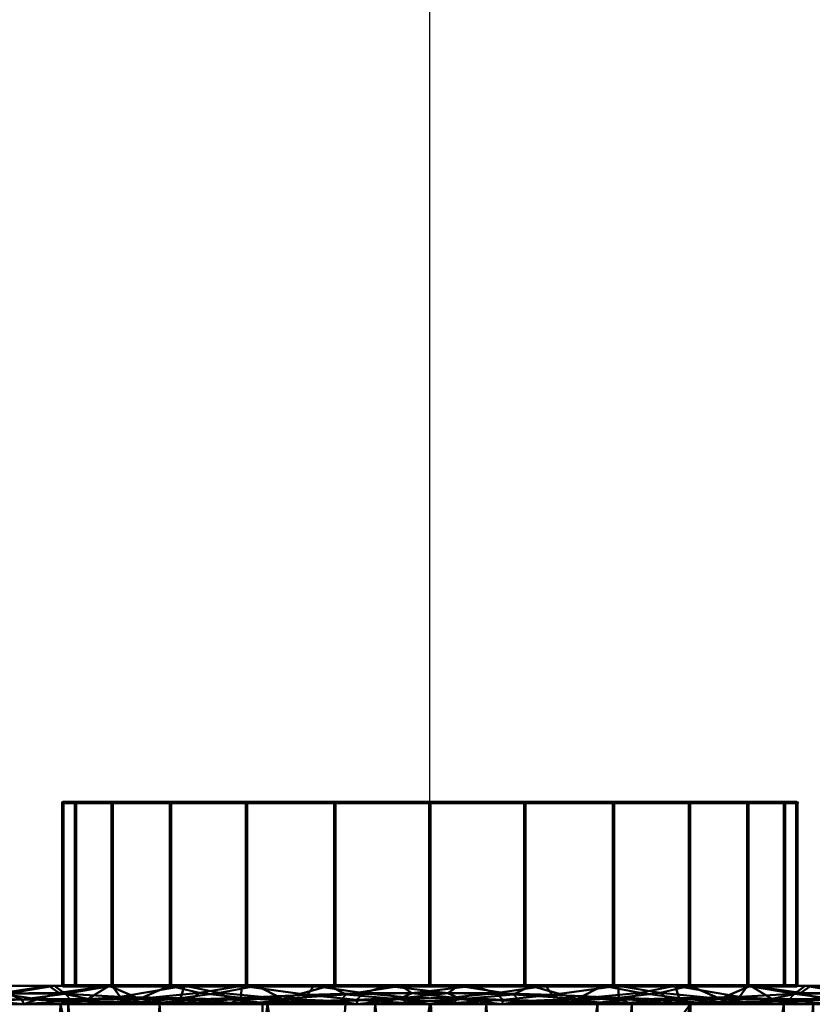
# Model space of a CAD drawing. Header units: millimetres. Extents: x -131 to 26, y -26 to 122.
# Tile 3 of 3: x -11 to 10, y -6 to 21. Entities that reach past the tile are written whole.
import ezdxf

# ---------------------------------------------------------------- set-up
doc = ezdxf.new("R2010")
doc.units = ezdxf.units.MM
doc.layers.add('P-SANR-FIXT', color=6, linetype='Continuous', lineweight=30)

# ---------------------------------------------------------------- blocks, each defined once
blk = doc.blocks.new('FFAST707-501500BV0 - 3D_FFAST707-501500BV0_D0_ipt-111698-View 1')
at = {"layer": 'P-SANR-FIXT', "lineweight": 40}
mesh = blk.add_polyface(dxfattribs=at)
corners = [(-5.152620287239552, 25.3609724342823, -0.1740022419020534), (-3.706803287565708, 25.49973576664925, -0.07773168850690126), (-3.332915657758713, 25.72193332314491, -0.2569764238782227), (-0.607125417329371, 25.88223422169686, -0.1863078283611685), (-1.79641233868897, 25.89631175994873, -0.300661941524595), (-2.000578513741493, 25.75199144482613, -0.1240012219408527), (-7.909918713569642, 24.6204925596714, -0.1529310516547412), (-8.825074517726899, 24.13120783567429, -0.03929769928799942), (-7.375706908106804, 24.61491059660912, -0.04010459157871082), (-6.515691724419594, 24.99896010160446, -0.1280353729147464), (-5.405290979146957, 25.12866012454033, -0.04325876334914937), (-1.969983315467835, 24.25194219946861), (-0.7063275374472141, 25.69628990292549, -0.04440621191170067), (0.8512197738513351, 25.83304118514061, -0.1400710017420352), (-5.12799311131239, 24.95084803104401, -0.4999999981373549), (-6.27588134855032, 25.19284134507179, -0.3106998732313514), (-8.73965890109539, 23.92612633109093, -0.4999999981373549), (-9.314539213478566, 24.11989402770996, -0.1488555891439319), (-9.473683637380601, 23.09401414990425), (-7.879933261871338, 24.25194219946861), (-5.909949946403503, 24.25194219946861), (-7.096750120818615, 25.01271970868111, -0.4999999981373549), (-3.939966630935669, 24.25194219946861), (0.4900641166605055, 25.95532432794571, -0.3039243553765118), (-1.190478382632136, 24.82710694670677, -0.4999999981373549), (-3.159235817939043, 24.88897862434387, -0.4999999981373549), (6.873668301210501e-15, 24.25194219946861), (-10.10795179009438, 23.91344996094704, -0.3087263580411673)]
mesh.append_faces([[corners[k] for k in face] for face in [(11, 1, 22), (25, 4, 24)]], dxfattribs={"vtx0": -1, "vtx1": -1})
mesh.append_faces([[corners[k] for k in face] for face in [(0, 1, 2), (3, 4, 5), (6, 7, 8), (9, 8, 10), (5, 4, 2), (1, 11, 5), (3, 12, 13), (2, 14, 0), (9, 15, 6), (0, 10, 1), (6, 16, 17), (8, 7, 19), (7, 6, 17), (10, 0, 9), (9, 6, 8), (10, 8, 20), (9, 0, 15), (14, 15, 0), (6, 15, 21), (1, 5, 2), (10, 22, 1), (4, 23, 24), (23, 4, 3), (2, 4, 25), (3, 5, 12), (11, 12, 5), (16, 27, 17)]], dxfattribs={"vtx0": -1, "vtx1": -1, "vtx2": -1})
mesh.append_faces([[corners[k] for k in face] for face in [(8, 19, 20), (15, 14, 21), (2, 25, 14), (12, 11, 26), (6, 21, 16)]], dxfattribs={"vtx0": -1, "vtx2": -1})
mesh.append_faces([[corners[k] for k in face] for face in [(18, 19, 7), (20, 22, 10)]], dxfattribs={"vtx1": -1, "vtx2": -1})
mesh = blk.add_polyface(dxfattribs=at)
corners = [(6.341493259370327, 24.91245784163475, -0.04481952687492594), (7.839424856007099, 24.50750209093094, -0.05645711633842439), (6.794794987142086, 24.96696714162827, -0.1693481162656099), (7.879933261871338, 24.25194219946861), (9.473683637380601, 23.09401414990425), (0.8512197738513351, 25.83304118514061, -0.1400710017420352), (1.969983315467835, 24.25194219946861), (2.460696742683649, 25.66572763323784, -0.08808384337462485), (8.440799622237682, 24.48562615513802, -0.1995619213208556), (9.76243554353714, 23.88051002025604, -0.09918748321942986), (2.747036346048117, 24.70336586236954, -0.4999999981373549), (0.77827891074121, 24.76523754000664, -0.4999999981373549), (2.280284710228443, 25.84113253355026, -0.2654012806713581), (9.93911898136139, 23.97146104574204, -0.2826322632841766), (6.684550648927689, 24.5796247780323, -0.4999999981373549), (5.429073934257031, 25.26011785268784, -0.130595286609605), (5.734392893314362, 25.32386759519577, -0.3162376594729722), (4.013575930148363, 25.5456745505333, -0.1520254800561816), (0.4900641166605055, 25.95532432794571, -0.3039243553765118), (-0.607125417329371, 25.88223422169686, -0.1863078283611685), (-0.7063275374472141, 25.69628990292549, -0.04440621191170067), (6.873668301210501e-15, 24.25194219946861), (4.715793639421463, 24.64149418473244, -0.4999999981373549), (-1.190478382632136, 24.82710694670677, -0.4999999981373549), (4.523591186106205, 25.29303508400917, -0.03932481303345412), (3.939966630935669, 24.25194219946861), (8.653308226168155, 24.5177531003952, -0.4999999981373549), (5.909949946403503, 24.25194219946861)]
mesh.append_faces([[corners[k] for k in face] for face in [(23, 18, 11), (3, 0, 27), (6, 5, 21)]], dxfattribs={"vtx0": -1, "vtx1": -1})
mesh.append_faces([[corners[k] for k in face] for face in [(0, 1, 2), (0, 3, 1), (5, 6, 7), (8, 1, 9), (9, 13, 8), (8, 14, 2), (15, 16, 17), (5, 12, 18), (7, 17, 12), (18, 19, 5), (5, 20, 21), (7, 12, 5), (18, 12, 11), (17, 10, 12), (24, 7, 25), (1, 4, 9), (26, 8, 13), (1, 8, 2), (24, 27, 0), (2, 15, 0), (15, 24, 0), (15, 2, 16), (24, 15, 17), (14, 16, 2), (17, 16, 22), (7, 24, 17)]], dxfattribs={"vtx0": -1, "vtx1": -1, "vtx2": -1})
mesh.append_faces([[corners[k] for k in face] for face in [(1, 3, 4), (17, 22, 10), (16, 14, 22), (24, 25, 27)]], dxfattribs={"vtx0": -1, "vtx2": -1})
mesh.append_faces([[corners[k] for k in face] for face in [(10, 11, 12), (26, 14, 8), (6, 25, 7)]], dxfattribs={"vtx1": -1, "vtx2": -1})
mesh = blk.add_polyface(dxfattribs=at)
corners = [(12.4740705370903, 22.63525536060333, -0.1379701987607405), (12.66118325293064, 20.77816032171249), (14.17413028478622, 21.42995783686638, -0.0389040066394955), (18.25671970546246, 18.16729020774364, -0.07035368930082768), (17.21088964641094, 19.32180617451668, -0.1699684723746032), (16.93892450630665, 19.33251818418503, -0.04331648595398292), (16.12769359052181, 20.18423082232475, -0.129843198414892), (15.42787030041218, 20.55009239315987, -0.04035898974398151), (14.97659651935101, 21.08171419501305, -0.1529633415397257), (16.38421863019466, 20.14137369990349, -0.3131491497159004), (18.51179475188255, 18.16305831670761, -0.2520848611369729), (16.51050316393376, 18.57971393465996, -0.4999999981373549), (13.74723728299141, 21.89579059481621, -0.1465627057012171), (13.05180257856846, 22.44310911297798, -0.3096075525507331), (11.06743287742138, 21.93608610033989), (11.12199213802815, 23.3187801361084, -0.1291162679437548), (14.2549336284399, 19.62023227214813), (9.93911898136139, 23.97146104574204, -0.2826322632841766), (11.50208794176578, 23.26805421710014, -0.2943262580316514), (10.22474721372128, 23.33014617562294, -0.4999999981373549), (11.79618676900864, 22.14253697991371, -0.4999999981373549), (15.84868286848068, 18.46230535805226), (14.93906474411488, 19.76732313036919, -0.4999999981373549), (17.44243324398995, 17.30437844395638), (13.36762518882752, 20.95493005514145, -0.4999999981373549), (9.76243554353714, 23.88051002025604, -0.09918748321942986), (8.653308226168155, 24.5177531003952, -0.4999999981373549), (9.473683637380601, 23.09401414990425)]
mesh.append_faces([[corners[k] for k in face] for face in [(1, 0, 14), (24, 8, 22), (14, 25, 27)]], dxfattribs={"vtx0": -1, "vtx1": -1})
mesh.append_faces([[corners[k] for k in face] for face in [(0, 1, 2), (3, 4, 5), (6, 7, 5), (7, 8, 2), (6, 9, 8), (10, 11, 4), (12, 13, 0), (14, 0, 15), (2, 12, 0), (17, 18, 19), (13, 20, 18), (7, 2, 16), (2, 8, 12), (5, 4, 6), (6, 8, 7), (5, 7, 21), (6, 4, 9), (11, 9, 4), (8, 9, 22), (12, 24, 13), (8, 24, 12), (18, 0, 13), (17, 25, 15), (15, 0, 18), (17, 15, 18), (15, 25, 14)]], dxfattribs={"vtx0": -1, "vtx1": -1, "vtx2": -1})
mesh.append_faces([[corners[k] for k in face] for face in [(7, 16, 21), (9, 11, 22)]], dxfattribs={"vtx0": -1, "vtx2": -1})
mesh.append_faces([[corners[k] for k in face] for face in [(1, 16, 2), (21, 23, 5), (24, 20, 13), (20, 19, 18), (19, 26, 17)]], dxfattribs={"vtx1": -1, "vtx2": -1})
mesh = blk.add_polyface(dxfattribs=at)
corners = [(25.4999991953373, -5.659292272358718e-15), (20.62993399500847, 14.98852348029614), (7.879933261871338, 24.25194219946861), (-7.879933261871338, 24.25194219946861), (-20.62993399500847, 14.98852348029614), (-25.4999991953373, -3.122849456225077e-15), (-20.62993399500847, -14.98852348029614), (-7.879933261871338, -24.25194219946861), (7.879933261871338, -24.25194219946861), (20.62993399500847, -14.98852348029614), (4.564726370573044, 16.8941790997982), (9.641893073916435, 14.60424233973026), (13.74313483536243, 10.83403165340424), (16.45126577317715, 5.967062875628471), (17.49312396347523, 0.490514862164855), (16.76017792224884, -5.034524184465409), (14.33022086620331, -10.0446380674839), (10.44531764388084, -14.04084558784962), (5.499562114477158, -16.61339250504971), (-3.383959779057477e-14, -17.5000003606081), (-2.30237624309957, -17.34788391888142), (-4.564726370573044, -16.8941790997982), (-10.06625511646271, -14.3150453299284), (-14.35320729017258, -10.01176398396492), (-16.91257823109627, -4.496075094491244), (-17.43032006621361, 1.560110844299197), (-15.84625183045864, 7.426054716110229), (-12.34800514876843, 12.40067612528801), (-7.365506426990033, 15.8744863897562), (-1.488320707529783, 17.43659693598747)]
mesh.append_faces([[corners[k] for k in face] for face in [(15, 0, 14), (12, 1, 11), (21, 7, 20), (23, 6, 22), (27, 4, 26)]], dxfattribs={"vtx0": -1, "vtx1": -1})
mesh.append_faces([[corners[k] for k in face] for face in [(9, 16, 17, 8), (8, 18, 19, 7), (8, 17, 18), (11, 1, 2, 10), (7, 21, 22, 6), (6, 23, 24, 5), (5, 25, 26, 4)]], dxfattribs={"vtx0": -1, "vtx2": -1})
mesh.append_faces([[corners[k] for k in face] for face in [(12, 13, 1), (19, 20, 7), (28, 29, 3), (24, 25, 5)]], dxfattribs={"vtx1": -1, "vtx2": -1})
mesh.append_faces([[corners[k] for k in face] for face in [(15, 16, 9, 0), (13, 14, 0, 1), (29, 10, 2, 3), (27, 28, 3, 4)]], dxfattribs={"vtx1": -1, "vtx3": -1})
mesh = blk.add_polyface(dxfattribs=at)
corners = [(-18.21572588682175, 18.43047704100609, -0.2184928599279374), (-16.59584838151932, 19.79218761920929, -0.1237562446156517), (-16.55914436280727, 19.99369693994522, -0.3054755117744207), (-11.75144590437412, 23.14321399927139, -0.2945159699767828), (-12.53732635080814, 22.52639572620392, -0.08594641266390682), (-10.68440075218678, 23.53290451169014, -0.1379098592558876), (-15.51537744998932, 20.73213524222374, -0.1933801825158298), (-15.31129402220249, 19.57975509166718, -0.4999999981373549), (-15.84868286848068, 18.46230535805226), (-15.52146696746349, 20.49814925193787, -0.04701534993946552), (-10.10795179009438, 23.91344996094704, -0.3087263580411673), (-14.50502396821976, 21.52976324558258, -0.3042606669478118), (-14.31445375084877, 21.52131081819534, -0.1400685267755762), (-13.29208474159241, 22.28836065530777, -0.2839758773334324), (-8.825074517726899, 24.13120783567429, -0.03929769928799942), (-9.314539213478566, 24.11989402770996, -0.1488555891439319), (-16.95420223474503, 18.493161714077, -0.4999999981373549), (-18.59711158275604, 17.40656833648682, -0.4999999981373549), (-12.66118325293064, 20.77816032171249), (-9.473683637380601, 23.09401414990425), (-11.06743287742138, 21.93608610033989), (-12.02547646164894, 21.75293957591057, -0.4999999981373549), (-18.14591047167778, 18.24661630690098, -0.05787167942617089), (-10.38256824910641, 22.83953295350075, -0.4999999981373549), (-13.66838467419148, 20.66634846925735, -0.4999999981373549), (-8.73965890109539, 23.92612633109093, -0.4999999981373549), (-14.2549336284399, 19.62023227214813), (-17.44243324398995, 17.30437844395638), (-19.03618361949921, 16.1464515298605)]
mesh.append_faces([[corners[k] for k in face] for face in [(19, 5, 20), (24, 13, 21), (23, 10, 25), (18, 12, 26)]], dxfattribs={"vtx0": -1, "vtx1": -1})
mesh.append_faces([[corners[k] for k in face] for face in [(0, 1, 2), (3, 4, 5), (2, 6, 7), (1, 8, 9), (5, 10, 3), (11, 12, 13), (14, 15, 5), (12, 6, 9), (12, 18, 4), (5, 19, 14), (21, 13, 3), (1, 0, 22), (11, 13, 24), (3, 13, 4), (20, 5, 4), (4, 13, 12), (5, 15, 10), (3, 10, 23), (2, 1, 6), (6, 12, 11), (7, 6, 11), (9, 6, 1), (12, 9, 26), (1, 22, 8), (0, 2, 16)]], dxfattribs={"vtx0": -1, "vtx1": -1, "vtx2": -1})
mesh.append_faces([[corners[k] for k in face] for face in [(0, 16, 17), (3, 23, 21), (11, 24, 7)]], dxfattribs={"vtx0": -1, "vtx2": -1})
mesh.append_faces([[corners[k] for k in face] for face in [(7, 16, 2), (18, 20, 4), (27, 8, 22, 28), (8, 26, 9)]], dxfattribs={"vtx1": -1, "vtx2": -1})
mesh = blk.add_polyface(dxfattribs=at)
corners = [(4.427534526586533, 16.38642825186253, 13.67491929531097), (4.461832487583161, 16.51336567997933, 10.25618947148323), (4.496130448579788, 16.64030310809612, 6.837459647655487), (4.530428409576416, 16.76724053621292, 3.418729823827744), (4.564726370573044, 16.8941790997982), (-1.488320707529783, 17.43659693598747), (-7.365506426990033, 15.8744863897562), (-12.34800514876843, 12.40067612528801), (-15.84625183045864, 7.426054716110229), (-17.43032006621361, 1.560110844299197), (-16.91257823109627, -4.496075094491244), (-14.35320729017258, -10.01176398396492), (-10.06625511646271, -14.3150453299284), (-4.564726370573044, -16.8941790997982), (-4.434305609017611, -16.4114880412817, 13.00000023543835), (-4.303884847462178, -15.9287969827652, 26.0000004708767), (-4.173464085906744, -15.4461059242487, 38.99999957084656), (-4.043043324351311, -14.96341486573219, 52.00000094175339), (-8.539927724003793, -12.93520926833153, 52.00000094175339), (-12.17269449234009, -9.595598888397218, 52.00000094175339), (-14.57114570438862, -5.285047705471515, 52.00000094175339), (-15.49391028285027, -0.434452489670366, 52.00000094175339), (-14.84465962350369, 4.459382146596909, 52.00000094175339), (-12.69230871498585, 8.896926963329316, 52.00000094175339), (-9.251482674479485, 12.43624013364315, 52.00000094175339), (-4.870838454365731, 14.71478587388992, 52.00000094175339), (9.094935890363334e-15, 15.49999980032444, 52.00000094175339), (2.039247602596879, 15.36526851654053, 52.00000094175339), (4.043043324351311, 14.96341486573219, 52.00000094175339), (4.050256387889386, 14.99011086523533, 51.2810313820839), (4.057469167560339, 15.01680572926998, 50.5620618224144), (4.064682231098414, 15.04350172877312, 49.84309680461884), (4.071895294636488, 15.07019659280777, 49.12412724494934), (3.2392204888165, 15.26024335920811, 49.39368292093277), (2.418934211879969, 15.40369958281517, 49.59570093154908), (1.606357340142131, 15.50408748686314, 49.73586770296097), (0.7992455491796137, 15.56338505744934, 49.81874781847), (-2.02388781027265e-11, 15.58283563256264, 49.8462670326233), (-7.075116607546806, 13.98331707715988, 47.54554899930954), (-11.80725418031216, 10.60058955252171, 42.43992404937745), (-14.02631840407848, 7.836269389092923, 37.26105229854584), (-14.77482831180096, 6.697014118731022, 33.23419961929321), (-14.83755840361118, 6.865912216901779, 29.92274885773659), (-14.30494874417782, 8.21057032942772, 26.16152086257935), (-12.29774477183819, 11.28540762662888, 21.02973698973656), (-8.073880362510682, 14.84241253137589, 15.69636317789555), (-4.492517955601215, 16.3672399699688, 13.71231367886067), (6.32410478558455e-12, 17.00591260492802, 12.84626802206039), (0.8685714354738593, 16.9825094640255, 12.87763874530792), (1.745794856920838, 16.91119750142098, 12.972151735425), (2.629652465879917, 16.79021219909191, 13.13285572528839), (3.522323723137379, 16.61673759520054, 13.36512829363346), (1.53820283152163, 17.16538801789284), (-4.426913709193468, 16.6555410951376), (-9.856755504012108, 14.13758068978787), (-13.76848416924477, 6.678154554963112, 52.00000094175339), (-10.97189569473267, 10.66658411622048, 52.00000094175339), (-7.061160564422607, 13.57551357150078, 52.00000094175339), (1.01962380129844, 15.43263359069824, 52.00000094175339), (3.041145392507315, 15.16434169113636, 52.00000094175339), (2.01264584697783, 15.4538941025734, 49.66578204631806), (-3.537558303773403, 14.78307635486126, 48.69590574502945), (-9.441185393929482, 12.29195274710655, 44.99273425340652), (-12.91678629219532, 9.218429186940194, 39.85048817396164), (-6.283198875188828, 15.60482625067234, 14.70433842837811), (-2.246258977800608, 16.68657685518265, 13.27929028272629), (0.0249410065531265, 17.30099247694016), (3.542094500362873, 15.06387884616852, 52.00000094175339), (1.529435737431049, 15.39895105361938, 52.00000094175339), (-11.83210163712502, 9.781755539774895, 52.00000094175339), (-5.965999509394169, 14.14514972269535, 52.00000094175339), (0.5098119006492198, 15.46631726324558, 52.00000094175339), (2.540196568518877, 15.2648045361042, 52.00000094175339), (-10.62421978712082, 11.44627171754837, 43.71632688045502), (-5.306337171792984, 14.38319728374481, 48.1207273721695), (-8.258151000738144, 13.13763491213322, 46.26914162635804), (0.7647178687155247, 15.44947599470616, 52.00000094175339), (-6.190726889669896, 14.18325718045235, 47.83313591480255), (-4.421947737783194, 14.5831362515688, 48.40831882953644), (-4.864142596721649, 14.48316619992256, 48.26452310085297), (-5.418419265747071, 14.42996836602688, 52.00000094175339), (-10.11168861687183, 11.55141155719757, 52.00000094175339), (-10.18581199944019, 13.06391007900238, 18.36304951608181), (3.655557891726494, 15.16522054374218, 49.25890281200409), (0.3996227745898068, 15.57311034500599, 49.83250515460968), (-8.156321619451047, 13.00587628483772, 52.00000094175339), (-2.435419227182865, 15.10739340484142, 52.00000094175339), (1.202801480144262, 15.53373683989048, 49.77730776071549), (2.829077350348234, 15.33197203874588, 49.49468965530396), (-3.653129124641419, 14.91108907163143, 52.00000094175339), (-4.261983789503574, 14.81293804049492, 52.00000094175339), (1.274529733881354, 15.41579232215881, 52.00000094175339), (-3.979752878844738, 14.68310630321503, 48.55211455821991), (-1.768779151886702, 15.18295656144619, 49.27108865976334), (-2.653168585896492, 14.98301645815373, 48.98349720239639), (-2.210973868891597, 15.08298650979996, 49.12729293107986), (-3.044274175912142, 15.00924123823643, 52.00000094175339), (-1.217709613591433, 15.30369660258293, 52.00000094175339), (-1.826564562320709, 15.20554443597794, 52.00000094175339), (-0.8843895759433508, 15.38289552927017, 49.55867557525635), (-3.095363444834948, 14.88304640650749, 48.83970147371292), (-1.326584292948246, 15.28292661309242, 49.41488438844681), (-0.6088548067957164, 15.40184876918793, 52.00000094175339), (-0.9132822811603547, 15.35277268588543, 52.00000094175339), (-0.4421947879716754, 15.48286558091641, 49.70247130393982), (-0.3044274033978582, 15.45092371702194, 52.00000094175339), (-14.09712848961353, 9.91336542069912), (-15.63289276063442, -7.253919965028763), (-17.17144914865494, -1.467982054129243)]
mesh.append_faces([[corners[k] for k in face] for face in [(18, 16, 17)]], dxfattribs={"vtx0": -1})
mesh.append_faces([[corners[k] for k in face] for face in [(93, 98, 101), (30, 83, 29), (73, 81, 62), (72, 34, 27), (90, 78, 25), (77, 70, 74), (84, 71, 36), (91, 87, 58), (61, 89, 100), (96, 100, 89), (26, 37, 105), (97, 101, 98), (34, 72, 88), (6, 64, 53), (63, 69, 39), (24, 62, 81), (49, 52, 48), (59, 88, 72), (80, 74, 70), (70, 77, 57), (38, 57, 77), (20, 107, 19), (7, 82, 54), (44, 106, 43), (46, 53, 64), (107, 20, 10), (71, 84, 26), (108, 21, 9), (12, 19, 11), (68, 35, 91), (87, 91, 35), (104, 105, 37), (8, 43, 106)]], dxfattribs={"vtx0": -1, "vtx1": -1})
mesh.append_faces([[corners[k] for k in face] for face in [(83, 67, 29), (41, 9, 22), (18, 12, 15)]], dxfattribs={"vtx0": -1, "vtx1": -1, "vtx2": -1})
mesh.append_faces([[corners[k] for k in face] for face in [(98, 93, 95), (27, 34, 60), (59, 33, 88), (51, 2, 3), (50, 3, 4), (50, 4, 52), (48, 52, 66), (92, 90, 89), (53, 46, 65), (65, 5, 53), (66, 47, 48), (63, 23, 69), (55, 40, 41), (41, 22, 55), (10, 20, 21), (19, 107, 11), (18, 15, 16), (8, 42, 43), (9, 41, 42), (44, 7, 106)]], dxfattribs={"vtx0": -1, "vtx2": -1})
mesh.append_faces([[corners[k] for k in face] for face in [(32, 83, 31), (14, 15, 12, 13)]], dxfattribs={"vtx1": -1})
mesh.append_faces([[corners[k] for k in face] for face in [(96, 86, 94), (95, 94, 86), (30, 31, 83), (102, 105, 104), (84, 37, 26), (92, 78, 90), (66, 5, 47), (75, 62, 24), (86, 98, 95), (56, 81, 73), (78, 79, 25), (103, 102, 99), (50, 51, 3), (68, 27, 35), (45, 64, 6), (49, 50, 52), (60, 35, 27), (63, 40, 23), (59, 67, 33), (99, 101, 97), (38, 75, 57), (24, 85, 75), (61, 92, 89), (44, 82, 7), (21, 22, 9), (80, 25, 74), (18, 19, 12), (97, 103, 99), (87, 36, 58), (94, 100, 96), (55, 23, 40), (69, 56, 39), (6, 54, 45), (8, 9, 42), (76, 58, 36), (79, 74, 25), (73, 39, 56), (83, 33, 67), (71, 76, 36), (65, 47, 5), (85, 57, 75), (82, 45, 54), (104, 99, 102), (108, 10, 21)]], dxfattribs={"vtx1": -1, "vtx2": -1})
mesh.append_faces([[corners[k] for k in face] for face in [(67, 28, 29)]], dxfattribs={"vtx2": -1})
mesh.append_faces([[corners[k] for k in face] for face in [(51, 0, 1, 2)]], dxfattribs={"vtx3": -1})
mesh = blk.add_polyface(dxfattribs=at)
corners = [(4.564726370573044, 16.8941790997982), (4.530428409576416, 16.76724053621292, 3.418729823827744), (4.496130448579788, 16.64030310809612, 6.837459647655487), (4.461832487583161, 16.51336567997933, 10.25618947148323), (4.427534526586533, 16.38642825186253, 13.67491929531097), (9.882262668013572, 13.6177336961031, 17.53363407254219), (12.93217643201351, 10.49493875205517, 21.97319548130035), (14.57461001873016, 7.595454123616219, 27.68924828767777), (14.56721584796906, 7.036809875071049, 34.37779578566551), (12.97807547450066, 9.265805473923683, 40.39529049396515), (9.75866351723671, 12.37933045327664, 45.1560736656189), (4.071895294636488, 15.07019659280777, 49.12412724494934), (4.064682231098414, 15.04350172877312, 49.84309680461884), (4.057469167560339, 15.01680572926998, 50.5620618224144), (4.050256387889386, 14.99011086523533, 51.2810313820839), (4.043043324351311, 14.96341486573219, 52.00000094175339), (8.915814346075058, 12.67904757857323, 52.00000094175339), (12.71279483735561, 8.867629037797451, 52.00000094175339), (14.97971224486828, 3.982236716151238, 52.00000094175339), (15.43829844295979, -1.381638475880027, 52.00000094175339), (14.0352658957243, -6.577332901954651, 52.00000094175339), (10.93687216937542, -10.98338777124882, 52.00000094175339), (6.523840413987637, -14.06020986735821, 52.00000094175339), (1.318293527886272, -15.44383725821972, 52.00000094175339), (-4.043043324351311, -14.96341486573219, 52.00000094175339), (-4.173464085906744, -15.4461059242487, 38.99999957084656), (-4.303884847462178, -15.9287969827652, 26.0000004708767), (-4.434305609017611, -16.4114880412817, 13.00000023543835), (-4.564726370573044, -16.8941790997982), (-2.30237624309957, -17.34788391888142), (0, -17.5000003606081), (5.499562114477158, -16.61339250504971), (10.44531764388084, -14.04084558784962), (14.33022086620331, -10.0446380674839), (16.76017792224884, -5.034524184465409), (17.49312396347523, 0.490514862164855), (16.45126577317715, 5.967062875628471), (13.74313483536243, 10.83403165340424), (9.641893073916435, 14.60424233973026), (7.154898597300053, 15.00208097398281, 15.60427668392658), (6.915279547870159, 13.72476409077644, 47.14010045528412), (10.81430515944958, 10.77333859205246, 52.00000094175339), (13.84625354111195, 6.424932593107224, 52.00000094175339), (8.336971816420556, 13.05204783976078, 46.14808706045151), (9.865059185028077, 11.72619308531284, 52.00000094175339), (9.047817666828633, 12.71568914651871, 45.65208263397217), (7.10330972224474, 15.74921015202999), (6.479428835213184, 13.82123122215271, 52.00000094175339), (11.36836949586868, 10.82256796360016, 42.77568207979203), (7.697621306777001, 13.25013940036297, 52.00000094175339), (10.5635165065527, 11.60094977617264, 43.96588014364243), (8.306717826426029, 12.96459405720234, 52.00000094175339), (7.088525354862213, 13.53568587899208, 52.00000094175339), (7.626125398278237, 13.38840539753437, 46.64409602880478), (5.493587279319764, 14.39748034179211, 48.13211385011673), (6.204433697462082, 14.06112164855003, 47.63610942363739), (5.261235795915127, 14.39232304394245, 52.00000094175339), (5.870332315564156, 14.10677770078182, 52.00000094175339), (4.782741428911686, 14.73383903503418, 48.62811827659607), (4.652139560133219, 14.67786952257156, 52.00000094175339), (12.48606903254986, -8.780360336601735, 52.00000094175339), (3.921067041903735, -14.75202356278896, 52.00000094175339), (15.20900534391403, 1.300299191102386, 52.00000094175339)]
mesh.append_faces([[corners[k] for k in face] for face in [(25, 23, 24), (1, 46, 0)]], dxfattribs={"vtx0": -1})
mesh.append_faces([[corners[k] for k in face] for face in [(22, 32, 21), (40, 52, 53), (35, 19, 34), (32, 22, 31), (42, 8, 17), (49, 53, 52), (38, 5, 37), (6, 37, 5), (36, 18, 35), (46, 39, 38), (34, 20, 33)]], dxfattribs={"vtx0": -1, "vtx1": -1})
mesh.append_faces([[corners[k] for k in face] for face in [(30, 23, 26), (36, 8, 18), (46, 3, 39)]], dxfattribs={"vtx0": -1, "vtx1": -1, "vtx2": -1})
mesh.append_faces([[corners[k] for k in face] for face in [(23, 25, 26), (34, 19, 20), (59, 13, 14), (26, 29, 30), (23, 30, 31), (10, 16, 44), (17, 8, 9), (48, 41, 17), (59, 11, 12), (37, 6, 7), (36, 7, 8)]], dxfattribs={"vtx0": -1, "vtx2": -1})
mesh.append_faces([[corners[k] for k in face] for face in [(33, 20, 60, 21), (46, 1, 2, 3)]], dxfattribs={"vtx0": -1, "vtx3": -1})
mesh.append_faces([[corners[k] for k in face] for face in [(15, 59, 14)]], dxfattribs={"vtx1": -1})
mesh.append_faces([[corners[k] for k in face] for face in [(51, 16, 43), (57, 47, 55), (22, 61, 31), (62, 19, 35), (56, 57, 54), (49, 51, 43), (42, 18, 8), (47, 52, 40), (32, 33, 21), (45, 43, 16), (43, 53, 49), (12, 13, 59), (48, 50, 41), (44, 41, 50), (10, 45, 16), (58, 11, 59), (40, 55, 47), (54, 58, 56), (9, 48, 17), (50, 10, 44), (36, 37, 7), (59, 56, 58), (61, 23, 31), (55, 54, 57), (39, 5, 38), (18, 62, 35)]], dxfattribs={"vtx1": -1, "vtx2": -1})
mesh.append_faces([[corners[k] for k in face] for face in [(27, 28, 29, 26), (3, 4, 39)]], dxfattribs={"vtx2": -1})
mesh = blk.add_polyface(dxfattribs=at)
corners = [(18.21572588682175, -18.43047704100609, -0.2184928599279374), (16.59584838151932, -19.79218761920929, -0.1237562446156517), (16.55914436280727, -19.99369693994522, -0.3054755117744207), (11.75144590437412, -23.14321399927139, -0.2945159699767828), (12.53732635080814, -22.52639572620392, -0.08594641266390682), (10.68440075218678, -23.53290451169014, -0.1379098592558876), (15.51537744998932, -20.73213524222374, -0.1933801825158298), (15.31129402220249, -19.57975509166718, -0.4999999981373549), (15.84868286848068, -18.46230535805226), (15.52146696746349, -20.49814925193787, -0.04701534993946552), (10.10795179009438, -23.91344996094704, -0.3087263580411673), (14.50502396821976, -21.52976324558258, -0.3042606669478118), (14.31445375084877, -21.52131081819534, -0.1400685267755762), (13.29208474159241, -22.28836065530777, -0.2839758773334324), (8.825074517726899, -24.13120783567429, -0.03929769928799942), (9.314539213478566, -24.11989402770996, -0.1488555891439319), (12.66118325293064, -20.77816032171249), (9.473683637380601, -23.09401414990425), (11.06743287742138, -21.93608610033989), (12.02547646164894, -21.75293957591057, -0.4999999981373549), (18.14591047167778, -18.24661630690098, -0.05787167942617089), (16.95420223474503, -18.493161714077, -0.4999999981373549), (10.38256824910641, -22.83953295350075, -0.4999999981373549), (13.66838467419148, -20.66634846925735, -0.4999999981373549), (8.73965890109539, -23.92612633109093, -0.4999999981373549), (14.2549336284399, -19.62023227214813), (17.44243324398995, -17.30437844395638), (19.03618361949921, -16.1464515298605)]
mesh.append_faces([[corners[k] for k in face] for face in [(17, 5, 18), (23, 13, 19), (22, 10, 24), (16, 12, 25)]], dxfattribs={"vtx0": -1, "vtx1": -1})
mesh.append_faces([[corners[k] for k in face] for face in [(0, 1, 2), (3, 4, 5), (2, 6, 7), (1, 8, 9), (5, 10, 3), (11, 12, 13), (14, 15, 5), (12, 6, 9), (12, 16, 4), (5, 17, 14), (19, 13, 3), (1, 0, 20), (11, 13, 23), (3, 13, 4), (18, 5, 4), (4, 13, 12), (5, 15, 10), (24, 10, 15), (3, 10, 22), (2, 1, 6), (6, 12, 11), (7, 6, 11), (9, 6, 1), (12, 9, 25), (1, 20, 8), (0, 2, 21)]], dxfattribs={"vtx0": -1, "vtx1": -1, "vtx2": -1})
mesh.append_faces([[corners[k] for k in face] for face in [(3, 22, 19), (11, 23, 7)]], dxfattribs={"vtx0": -1, "vtx2": -1})
mesh.append_faces([[corners[k] for k in face] for face in [(7, 21, 2), (16, 18, 4), (26, 8, 20, 27), (8, 25, 9)]], dxfattribs={"vtx1": -1, "vtx2": -1})
mesh = blk.add_polyface(dxfattribs=at)
corners = [(-12.4740705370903, -22.63525536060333, -0.1379701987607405), (-12.66118325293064, -20.77816032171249), (-14.17413028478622, -21.42995783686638, -0.0389040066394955), (-18.25671970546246, -18.16729020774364, -0.07035368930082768), (-17.21088964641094, -19.32180617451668, -0.1699684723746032), (-16.93892450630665, -19.33251818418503, -0.04331648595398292), (-16.12769359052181, -20.18423082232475, -0.129843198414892), (-15.42787030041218, -20.55009239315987, -0.04035898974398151), (-14.97659651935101, -21.08171419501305, -0.1529633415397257), (-16.38421863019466, -20.14137369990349, -0.3131491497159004), (-18.51179475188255, -18.16305831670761, -0.2520848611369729), (-16.51050316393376, -18.57971393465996, -0.4999999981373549), (-11.12199213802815, -23.3187801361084, -0.1291162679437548), (-9.76243554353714, -23.88051002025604, -0.09918748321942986), (-11.06743287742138, -21.93608610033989), (-13.74723728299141, -21.89579059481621, -0.1465627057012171), (-13.05180257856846, -22.44310911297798, -0.3096075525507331), (-14.2549336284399, -19.62023227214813), (-9.93911898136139, -23.97146104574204, -0.2826322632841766), (-11.50208794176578, -23.26805421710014, -0.2943262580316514), (-10.22474721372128, -23.33014617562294, -0.4999999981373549), (-11.79618676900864, -22.14253697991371, -0.4999999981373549), (-15.84868286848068, -18.46230535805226), (-14.93906474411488, -19.76732313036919, -0.4999999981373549), (-17.44243324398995, -17.30437844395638), (-13.36762518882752, -20.95493005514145, -0.4999999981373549), (-9.473683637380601, -23.09401414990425)]
mesh.append_faces([[corners[k] for k in face] for face in [(1, 0, 14), (25, 8, 23)]], dxfattribs={"vtx0": -1, "vtx1": -1})
mesh.append_faces([[corners[k] for k in face] for face in [(0, 1, 2), (3, 4, 5), (6, 7, 5), (7, 8, 2), (6, 9, 8), (10, 11, 4), (12, 13, 14), (15, 16, 0), (14, 0, 12), (2, 15, 0), (18, 19, 20), (16, 21, 19), (7, 2, 17), (2, 8, 15), (5, 4, 6), (6, 8, 7), (5, 7, 22), (6, 4, 9), (11, 9, 4), (8, 9, 23), (5, 24, 3), (15, 25, 16), (8, 25, 15), (19, 0, 16), (18, 13, 12), (12, 0, 19), (18, 12, 19)]], dxfattribs={"vtx0": -1, "vtx1": -1, "vtx2": -1})
mesh.append_faces([[corners[k] for k in face] for face in [(7, 17, 22), (9, 11, 23)]], dxfattribs={"vtx0": -1, "vtx2": -1})
mesh.append_faces([[corners[k] for k in face] for face in [(1, 17, 2), (22, 24, 5), (25, 21, 16), (21, 20, 19), (26, 14, 13)]], dxfattribs={"vtx1": -1, "vtx2": -1})
mesh = blk.add_polyface(dxfattribs=at)
corners = [(-6.341493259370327, -24.91245784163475, -0.04481952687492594), (-7.839424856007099, -24.50750209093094, -0.05645711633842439), (-6.794794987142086, -24.96696714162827, -0.1693481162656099), (-7.879933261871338, -24.25194219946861), (-0.8512197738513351, -25.83304118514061, -0.1400710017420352), (-1.969983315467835, -24.25194219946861), (-2.460696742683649, -25.66572763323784, -0.08808384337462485), (-8.440799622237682, -24.48562615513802, -0.1995619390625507), (-9.76243554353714, -23.88051002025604, -0.09918748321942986), (-2.747036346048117, -24.70336586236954, -0.4999999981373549), (-0.77827891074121, -24.76523754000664, -0.4999999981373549), (-2.280284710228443, -25.84113253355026, -0.2654012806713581), (-9.93911898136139, -23.97146104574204, -0.2826322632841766), (-6.684550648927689, -24.5796247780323, -0.4999999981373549), (-5.429073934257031, -25.26011785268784, -0.1305952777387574), (-5.734392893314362, -25.32386759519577, -0.3162376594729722), (-4.013575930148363, -25.5456745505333, -0.1520254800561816), (-0.4900640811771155, -25.95532432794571, -0.3039243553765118), (0.607125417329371, -25.88223422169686, -0.1863078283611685), (0.7063276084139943, -25.69628990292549, -0.04440621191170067), (1.586231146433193e-15, -24.25194219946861), (-4.715793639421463, -24.64149418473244, -0.4999999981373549), (-4.523591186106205, -25.29303508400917, -0.03932481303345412), (-3.939966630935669, -24.25194219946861), (-9.473683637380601, -23.09401414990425), (-10.22474721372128, -23.33014617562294, -0.4999999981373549), (-8.653308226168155, -24.5177531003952, -0.4999999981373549), (-5.909949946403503, -24.25194219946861)]
mesh.append_faces([[corners[k] for k in face] for face in [(24, 1, 3), (3, 0, 27), (5, 4, 20)]], dxfattribs={"vtx0": -1, "vtx1": -1})
mesh.append_faces([[corners[k] for k in face] for face in [(0, 1, 2), (0, 3, 1), (4, 5, 6), (7, 1, 8), (8, 12, 7), (7, 13, 2), (14, 15, 16), (4, 11, 17), (6, 16, 11), (17, 18, 4), (4, 19, 20), (6, 11, 4), (17, 11, 10), (16, 9, 11), (22, 6, 23), (26, 7, 12), (1, 7, 2), (22, 27, 0), (2, 14, 0), (14, 22, 0), (14, 2, 15), (22, 14, 16), (13, 15, 2), (16, 15, 21), (6, 22, 16), (1, 24, 8)]], dxfattribs={"vtx0": -1, "vtx1": -1, "vtx2": -1})
mesh.append_faces([[corners[k] for k in face] for face in [(16, 21, 9), (15, 13, 21), (22, 23, 27)]], dxfattribs={"vtx0": -1, "vtx2": -1})
mesh.append_faces([[corners[k] for k in face] for face in [(9, 10, 11), (25, 26, 12), (26, 13, 7), (5, 23, 6)]], dxfattribs={"vtx1": -1, "vtx2": -1})
mesh = blk.add_polyface(dxfattribs=at)
corners = [(5.152620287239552, -25.3609724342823, -0.1740022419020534), (3.706803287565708, -25.49973576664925, -0.07773168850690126), (3.332915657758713, -25.72193332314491, -0.2569764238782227), (0.607125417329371, -25.88223422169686, -0.1863078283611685), (1.79641233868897, -25.89631175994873, -0.300661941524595), (2.000578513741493, -25.75199144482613, -0.1240012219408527), (7.909918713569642, -24.6204925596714, -0.1529310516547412), (8.825074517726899, -24.13120783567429, -0.03929769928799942), (7.375706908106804, -24.61491059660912, -0.04010459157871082), (6.515691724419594, -24.99896010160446, -0.1280353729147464), (5.405290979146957, -25.12866012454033, -0.04325876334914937), (1.969983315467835, -24.25194219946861), (0.7063276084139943, -25.69628990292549, -0.04440621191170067), (-0.8512197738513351, -25.83304118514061, -0.1400710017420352), (5.12799311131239, -24.95084803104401, -0.4999999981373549), (6.27588134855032, -25.19284134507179, -0.3106998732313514), (8.73965890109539, -23.92612633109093, -0.4999999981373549), (9.314539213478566, -24.11989402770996, -0.1488555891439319), (9.473683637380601, -23.09401414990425), (7.879933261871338, -24.25194219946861), (5.909949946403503, -24.25194219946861), (7.096750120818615, -25.01271970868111, -0.4999999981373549), (3.939966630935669, -24.25194219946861), (-0.4900640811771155, -25.95532432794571, -0.3039243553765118), (1.190478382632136, -24.82710694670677, -0.4999999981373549), (3.159235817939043, -24.88897862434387, -0.4999999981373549), (1.586231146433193e-15, -24.25194219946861), (-0.77827891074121, -24.76523754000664, -0.4999999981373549)]
mesh.append_faces([[corners[k] for k in face] for face in [(11, 1, 22), (25, 4, 24), (24, 23, 27)]], dxfattribs={"vtx0": -1, "vtx1": -1})
mesh.append_faces([[corners[k] for k in face] for face in [(0, 1, 2), (3, 4, 5), (6, 7, 8), (9, 8, 10), (5, 4, 2), (1, 11, 5), (3, 12, 13), (2, 14, 0), (9, 15, 6), (0, 10, 1), (6, 16, 17), (8, 7, 19), (7, 6, 17), (10, 0, 9), (9, 6, 8), (10, 8, 20), (9, 0, 15), (14, 15, 0), (6, 15, 21), (1, 5, 2), (10, 22, 1), (4, 23, 24), (23, 4, 3), (2, 4, 25), (3, 5, 12), (11, 12, 5)]], dxfattribs={"vtx0": -1, "vtx1": -1, "vtx2": -1})
mesh.append_faces([[corners[k] for k in face] for face in [(8, 19, 20), (15, 14, 21), (2, 25, 14), (12, 11, 26), (6, 21, 16)]], dxfattribs={"vtx0": -1, "vtx2": -1})
mesh.append_faces([[corners[k] for k in face] for face in [(18, 19, 7), (20, 22, 10)]], dxfattribs={"vtx1": -1, "vtx2": -1})
blk = doc.blocks.new('FFAST707-501500BV0 - Winston Wall Mounted Kitchen Tap _Cross Handle_-111699-View 1')
at = {"extrusion": (0, -1, 0)}
blk.add_blockref('FFAST707-501500BV0 - 3D_FFAST707-501500BV0_D0_ipt-111698-View 1', (0, 0), dxfattribs=at)

msp = doc.modelspace()

# ---------------------------------------------------------------- linework, layer by layer
at = {"color": 5, "lineweight": 30}
msp.add_line((0, 0), (0, 103.632), dxfattribs=at)
at = {"color": 94, "lineweight": 30}
for p, q in [((10.05, 0), (-10.05, 0)), ((0, 0, -10.05000000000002), (0, 0, 10.04999999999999))]:
    msp.add_line(p, q, dxfattribs=at)
at = {"color": 94, "lineweight": 30, "extrusion": (0, 1, 0)}
msp.add_circle((0, -1.40058379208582e-14), 10.05, dxfattribs=at)

# ---------------------------------------------------------------- block references
at = {"layer": 'P-SANR-FIXT', "lineweight": 40}
msp.add_blockref('FFAST707-501500BV0 - Winston Wall Mounted Kitchen Tap _Cross Handle_-111699-View 1', (0, -5.500000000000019), dxfattribs=at)

# ---------------------------------------------------------------- meshes
at = {"color": 8, "lineweight": 70}
mesh = msp.add_polyface(dxfattribs=at)
corners = [(-10.00000053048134, 0), (-9.659257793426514, 0, 2.588190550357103), (-8.660253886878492, 0, 5.000000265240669), (-7.071068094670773, 0, 7.071068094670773), (-5.000000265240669, 0, 8.660253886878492), (-2.588190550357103, 0, 9.659257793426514), (1.480482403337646e-14, 0, 10.00000053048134), (2.588190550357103, 0, 9.659257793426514), (5.000000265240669, 0, 8.660253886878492), (7.071068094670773, 0, 7.071068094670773), (8.660253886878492, 0, 5.000000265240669), (9.659257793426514, 0, 2.588190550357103), (10.00000053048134, 0), (9.659257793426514, 0, -2.588190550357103), (8.660253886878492, 0, -5.000000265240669), (7.071068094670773, 0, -7.071068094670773), (5.000000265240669, 0, -8.660253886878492), (2.588190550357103, 0, -9.659257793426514), (-4.652944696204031e-14, 0, -10.00000053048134), (-2.588190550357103, 0, -9.659257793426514), (-5.000000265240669, 0, -8.660253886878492), (-7.071068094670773, 0, -7.071068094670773), (-8.660253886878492, 0, -5.000000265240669), (-9.659257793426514, 0, -2.588190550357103)]
mesh.append_faces([[corners[k] for k in face] for face in [(0, 17, 19, 23)]], dxfattribs={"vtx0": -1, "vtx1": -1, "vtx2": -1, "color": 8})
mesh.append_faces([[corners[k] for k in face] for face in [(23, 19, 20)]], dxfattribs={"vtx0": -1, "vtx2": -1, "color": 8})
mesh.append_faces([[corners[k] for k in face] for face in [(4, 8, 9, 11), (0, 11, 12, 17)]], dxfattribs={"vtx0": -1, "vtx2": -1, "vtx3": -1, "color": 8})
mesh.append_faces([[corners[k] for k in face] for face in [(3, 4, 1, 2)]], dxfattribs={"vtx1": -1, "color": 8})
mesh.append_faces([[corners[k] for k in face] for face in [(0, 1, 4, 11)]], dxfattribs={"vtx1": -1, "vtx2": -1, "vtx3": -1, "color": 8})
mesh.append_faces([[corners[k] for k in face] for face in [(9, 10, 11), (4, 5, 6), (15, 16, 17, 14), (21, 22, 23, 20), (17, 18, 19)]], dxfattribs={"vtx2": -1, "color": 8})
mesh.append_faces([[corners[k] for k in face] for face in [(6, 7, 8, 4), (12, 13, 14, 17)]], dxfattribs={"vtx2": -1, "vtx3": -1, "color": 8})
mesh = msp.add_polyface(dxfattribs=at)
corners = [(10.00000053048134, -5.000000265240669), (9.659257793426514, -5.000000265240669, -2.588190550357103), (8.660253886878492, -5.000000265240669, -5.000000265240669), (7.071068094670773, -5.000000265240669, -7.071068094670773), (5.000000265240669, -5.000000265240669, -8.660253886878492), (2.588190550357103, -5.000000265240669, -9.659257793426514), (-1.082956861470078e-13, -5.000000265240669, -10.00000053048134), (-2.588190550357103, -5.000000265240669, -9.659257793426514), (-5.000000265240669, -5.000000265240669, -8.660253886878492), (-7.071068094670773, -5.000000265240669, -7.071068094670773), (-8.660253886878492, -5.000000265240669, -5.000000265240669), (-9.659257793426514, -5.000000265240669, -2.588190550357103), (-10.00000053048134, -5.000000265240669), (-10.00000053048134, 8.042183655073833e-25), (-9.659257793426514, -1.608436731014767e-24, -2.588190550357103), (-8.660253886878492, -1.608436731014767e-24, -5.000000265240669), (-7.071068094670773, -8.042183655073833e-25, -7.071068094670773), (-5.000000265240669, 8.042183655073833e-25, -8.660253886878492), (-2.588190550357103, 8.042183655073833e-25, -9.659257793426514), (-1.082956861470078e-13, 8.042183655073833e-25, -10.00000053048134), (2.588190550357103, -8.042183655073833e-25, -9.659257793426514), (5.000000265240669, 0, -8.660253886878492), (7.071068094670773, 8.042183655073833e-25, -7.071068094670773), (8.660253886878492, 0, -5.000000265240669), (9.659257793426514, 0, -2.588190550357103), (10.00000053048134, 0)]
mesh.append_faces([[corners[k] for k in face] for face in [(13, 14, 11, 12), (0, 1, 24, 25)]], dxfattribs={"vtx1": -1, "color": 8})
mesh.append_faces([[corners[k] for k in face] for face in [(14, 15, 10, 11), (16, 17, 8, 9), (15, 16, 9, 10), (17, 18, 7, 8), (6, 7, 18, 19), (19, 20, 5, 6), (20, 21, 4, 5), (22, 23, 2, 3), (21, 22, 3, 4), (23, 24, 1, 2)]], dxfattribs={"vtx1": -1, "vtx3": -1, "color": 8})
mesh = msp.add_polyface(dxfattribs=at)
corners = [(-10.00000053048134, -5.000000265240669), (-9.659257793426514, -5.000000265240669, 2.588190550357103), (-8.660253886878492, -5.000000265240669, 5.000000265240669), (-7.071068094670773, -5.000000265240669, 7.071068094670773), (-5.000000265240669, -5.000000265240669, 8.660253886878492), (-2.588190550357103, -5.000000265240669, 9.659257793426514), (1.405769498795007e-14, -5.000000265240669, 10.00000053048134), (2.588190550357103, -5.000000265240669, 9.659257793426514), (5.000000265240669, -5.000000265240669, 8.660253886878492), (7.071068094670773, -5.000000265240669, 7.071068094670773), (8.660253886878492, -5.000000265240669, 5.000000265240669), (9.659257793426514, -5.000000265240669, 2.588190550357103), (10.00000053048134, -5.000000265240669), (10.00000053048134, 0), (9.659257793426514, 3.216873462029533e-24, 2.588190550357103), (8.660253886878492, -3.216873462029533e-24, 5.000000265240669), (7.071068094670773, 0, 7.071068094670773), (5.000000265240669, 0, 8.660253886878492), (2.588190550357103, 0, 9.659257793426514), (1.405769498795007e-14, 0, 10.00000053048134), (-2.588190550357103, 3.216873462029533e-24, 9.659257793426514), (-5.000000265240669, -6.433746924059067e-24, 8.660253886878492), (-7.071068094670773, 3.216873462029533e-24, 7.071068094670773), (-8.660253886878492, -3.216873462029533e-24, 5.000000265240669), (-9.659257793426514, -3.216873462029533e-24, 2.588190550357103), (-10.00000053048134, -3.216873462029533e-24)]
mesh.append_faces([[corners[k] for k in face] for face in [(13, 14, 11, 12), (0, 1, 24, 25)]], dxfattribs={"vtx1": -1, "color": 8})
mesh.append_faces([[corners[k] for k in face] for face in [(14, 15, 10, 11), (16, 17, 8, 9), (15, 16, 9, 10), (17, 18, 7, 8), (6, 7, 18, 19), (19, 20, 5, 6), (20, 21, 4, 5), (22, 23, 2, 3), (21, 22, 3, 4), (23, 24, 1, 2)]], dxfattribs={"vtx1": -1, "vtx3": -1, "color": 8})
mesh = msp.add_polyface(dxfattribs=at)
corners = [(-10.00000053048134, -5.000000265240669), (-9.659257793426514, -5.000000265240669, -2.588190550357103), (-8.660253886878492, -5.000000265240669, -5.000000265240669), (-7.071068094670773, -5.000000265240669, -7.071068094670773), (-5.000000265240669, -5.000000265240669, -8.660253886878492), (-2.588190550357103, -5.000000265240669, -9.659257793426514), (-4.652944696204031e-14, -5.000000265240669, -10.00000053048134), (2.588190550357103, -5.000000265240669, -9.659257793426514), (5.000000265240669, -5.000000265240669, -8.660253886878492), (7.071068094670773, -5.000000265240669, -7.071068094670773), (8.660253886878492, -5.000000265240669, -5.000000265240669), (9.659257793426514, -5.000000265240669, -2.588190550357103), (10.00000053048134, -5.000000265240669), (9.659257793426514, -5.000000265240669, 2.588190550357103), (8.660253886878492, -5.000000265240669, 5.000000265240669), (7.071068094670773, -5.000000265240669, 7.071068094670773), (5.000000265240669, -5.000000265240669, 8.660253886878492), (2.588190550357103, -5.000000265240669, 9.659257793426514), (1.480482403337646e-14, -5.000000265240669, 10.00000053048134), (-2.588190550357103, -5.000000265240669, 9.659257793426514), (-5.000000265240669, -5.000000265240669, 8.660253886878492), (-7.071068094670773, -5.000000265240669, 7.071068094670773), (-8.660253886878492, -5.000000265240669, 5.000000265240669), (-9.659257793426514, -5.000000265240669, 2.588190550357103)]
mesh.append_faces([[corners[k] for k in face] for face in [(7, 0, 5, 6), (20, 23, 18, 19)]], dxfattribs={"vtx0": -1, "vtx1": -1, "color": 8})
mesh.append_faces([[corners[k] for k in face] for face in [(0, 13, 16, 23)]], dxfattribs={"vtx0": -1, "vtx1": -1, "vtx2": -1, "color": 8})
mesh.append_faces([[corners[k] for k in face] for face in [(1, 4, 5, 0)]], dxfattribs={"vtx0": -1, "vtx2": -1, "color": 8})
mesh.append_faces([[corners[k] for k in face] for face in [(7, 12, 13, 0)]], dxfattribs={"vtx0": -1, "vtx2": -1, "vtx3": -1, "color": 8})
mesh.append_faces([[corners[k] for k in face] for face in [(21, 22, 23, 20)]], dxfattribs={"vtx2": -1, "color": 8})
mesh.append_faces([[corners[k] for k in face] for face in [(10, 11, 12, 7), (16, 17, 18, 23)]], dxfattribs={"vtx2": -1, "vtx3": -1, "color": 8})
mesh.append_faces([[corners[k] for k in face] for face in [(7, 8, 9, 10), (1, 2, 3, 4), (13, 14, 15, 16)]], dxfattribs={"vtx3": -1, "color": 8})

doc.saveas('drawing.dxf')
